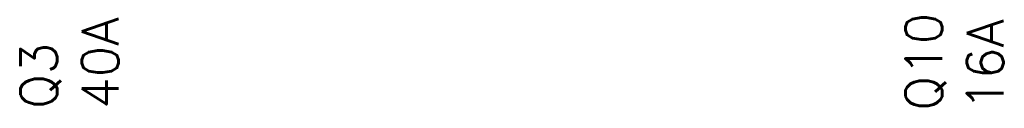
# Model space of a CAD drawing. Header units: millimetres. Extents: x 262469 to 275208, y -32539 to 9411.
# Tile 62 of 256: x 270099.48 to 270125.47, y -22515.21 to -22512.88. Entities that reach past the tile are written whole.
import ezdxf

# ---------------------------------------------------------------- set-up
doc = ezdxf.new("R2010")
doc.units = ezdxf.units.MM
doc.header["$LTSCALE"] = 100
doc.layers.get('0').update_dxf_attribs({"color": 8})
doc.styles.get("Standard").update_dxf_attribs({"font": 'simplex.shx', "width": 0.8})

# ---------------------------------------------------------------- blocks, each defined once
blk = doc.blocks.new('*U2095')
blk = doc.blocks.new('*U2093')

msp = doc.modelspace()

# ---------------------------------------------------------------- block references
ref = msp.add_blockref('*U2095', (270082.303, -22407.876), dxfattribs=dict(xscale=0.3243391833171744, yscale=0.3243391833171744, zscale=0.3243391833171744))
ref.add_attrib('Oznakowanie', 'Q3', (270100.466, -22515.232), dxfattribs={"height": 0.973, "rotation": 90, "flags": 2})
ref.add_attrib('Pr¹d znamionowy', '40A', (270102.088, -22515.232), dxfattribs={"height": 0.973, "rotation": 90, "flags": 2})
ref = msp.add_blockref('*U2093', (270082.314, -22407.922), dxfattribs=dict(xscale=0.3243391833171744, yscale=0.3243391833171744, zscale=0.3243391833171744))
ref.add_attrib('Oznakowanie', 'Q10', (270123.83, -22515.278), dxfattribs={"height": 0.973, "rotation": 90, "flags": 2})
ref.add_attrib('Pr¹d znamionowy', '16A', (270125.451, -22515.278), dxfattribs={"height": 0.973, "rotation": 90, "flags": 2})

doc.saveas('drawing.dxf')
